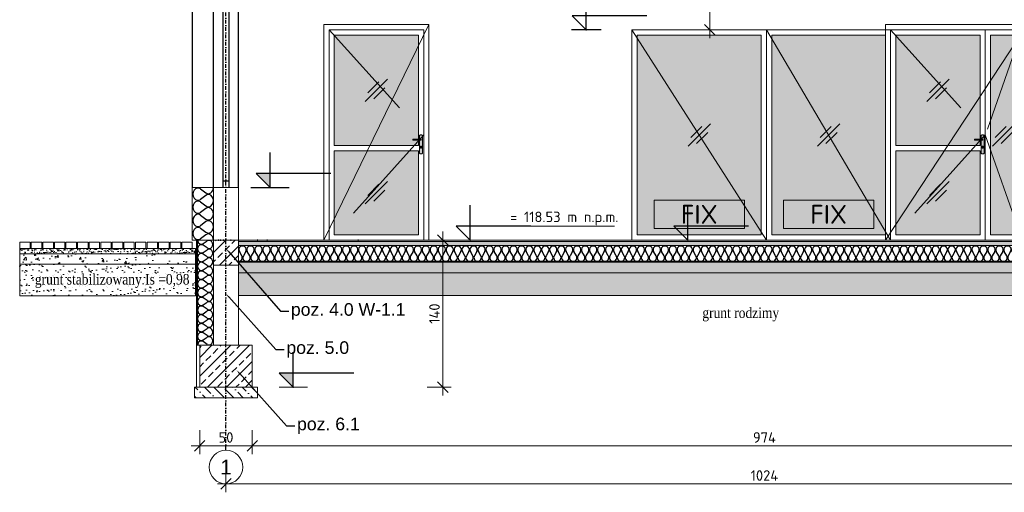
# Model space of a CAD drawing. Header units: millimetres. Extents: x 30042 to 52526, y 144 to 6858.
# Tile 18 of 28: x 41392 to 42329, y 3952 to 4401. Entities that reach past the tile are written whole.
import ezdxf
from ezdxf import colors
from ezdxf.entities.mleader import LeaderData, LeaderLine
from ezdxf.enums import TextEntityAlignment as Align
from ezdxf.math import Vec2, Vec3

# ---------------------------------------------------------------- set-up
doc = ezdxf.new("R2010")
doc.units = ezdxf.units.MM
doc.header["$LTSCALE"] = 100
for name, pattern in [('ArcadiaLine11650385385916647520', [4, 2, -2]), ('DASHED2', [9.525, 6.35, -3.175]), ('MO', [0.7, 0.35, -0.17, 0.01, -0.17])]:
    doc.linetypes.add(name, pattern=pattern)
for name, color, linetype in [('A-DRZ', 3, 'Continuous'), ('BD_itc', 1, 'Continuous'), ('BD_osm', 1, 'MO'), ('opisy', 7, 'Continuous')]:
    doc.layers.add(name, color=color, linetype=linetype)
doc.layers.add('dach', color=7, linetype='Continuous', lineweight=20, true_color=0xd60036)
for name, color, linetype, lineweight in [('elewacje', 7, 'Continuous', 9), ('sciany_wew', 7, 'Continuous', 18), ('sciany_zew', 7, 'Continuous', 35), ('stolarka', 7, 'Continuous', 5)]:
    doc.layers.add(name, color=color, linetype=linetype, lineweight=lineweight)
doc.layers.add('pomocnicza', color=6, linetype='Continuous', lineweight=20, plot=False)
doc.styles.add('BIKTS', font='bikromsw.shx', dxfattribs={"width": 0.85})
doc.styles.add('ISO', font='isocpeur.ttf')
doc.styles.add('ISOC', font='isocpeur.ttf')
doc.styles.add('R_G ISOC', font='isocpeur.ttf')
doc.styles.get("Standard").update_dxf_attribs({"font": 'arial.ttf'})
doc.dimstyles.new('Ł_B 1-50', dxfattribs={"dimtxt": 10, "dimasz": 10, "dimexe": 8, "dimexo": 1, "dimgap": 3, "dimtad": 1, "dimdec": 0, "dimrnd": 0.5, "dimzin": 1, "dimdsep": 46, "dimtxsty": 'ISO', "dimblk": 'OBLIQUE', "dimcen": 10, "dimdle": 8, "dimclrd": 256, "dimclre": 256, "dimclrt": 7, "dimadec": 0, "dimazin": 0, "dimtfac": 1, "dimtdec": 0, "dimtix": 1, "dimtmove": 0, "dimatfit": 2, "dimfxl": 15, "dimfxlon": 1, "dimlwd": -1, "dimlwe": -1, "dimarcsym": 2})
pattern_1 = [(37.5, (24468.92, -1888.923), (-0.3200063, 9.7882647), [0, -7.7216, 0, -8.636, 0, -8.255]), (7.5, (24468.92, -1888.923), (8.990466, 14.336502), [0, -4.1656, 0, -6.9596, 0, -2.667]), (327.5, (24462.672, -1888.923), (15.8198474, 0.0287437), [0, -2.54, 0, -9.144, 0, -11.938]), (317.5, (24462.672, -1888.923), (15.271129, 4.458586), [0, -1.27, 0, -5.9944, 0, -6.858])]

# ---------------------------------------------------------------- blocks, each defined once
blk = doc.blocks.new('*U162')
blk.add_lwpolyline([(484.72, 13.33), (427.08, 13.33), (427.08, 33.33)])
blk.add_lwpolyline([(427.08, 0), (427.08, 13.33), (413.74, 13.33)], close=True)
for p in [(0, 0), (427.08, 0)]:
    blk.add_point(p)
at = {"style": 'ISOC', "flags": 2}
blk.add_attdef('WYSOKOŚĆ', text='', height=10, dxfattribs=at).set_placement((429.73, 13.33), align=Align.BOTTOM_LEFT)
blk = doc.blocks.new('*U451')
h = blk.add_hatch(color=256)
h.dxf.hatch_style = 1
h.paths.add_polyline_path([(500, 349.33), (486.67, 349.33), (500, 336)])
blk.add_lwpolyline([(557.64, 349.33), (500, 349.33), (500, 369.33)])
blk.add_lwpolyline([(500, 336), (500, 349.33), (486.67, 349.33)], close=True)
for p in [(500, 336), (0, 0)]:
    blk.add_point(p)
at = {"style": 'ISOC', "flags": 2}
blk.add_attdef('WYSOKOŚĆ', text='', height=10, dxfattribs=at).set_placement((502.65, 349.33), align=Align.BOTTOM_LEFT)
blk = doc.blocks.new('*U253')
blk.add_lwpolyline([(500, 300), (500, 286.67), (486.67, 286.67)], close=True)
blk.add_lwpolyline([(557.64, 286.67), (500, 286.67), (500, 266.67)])
for p in [(500, 300), (0, 0)]:
    blk.add_point(p)
at = {"style": 'ISOC', "flags": 2}
blk.add_attdef('WYSOKOŚĆ', text='', height=10, dxfattribs=at).set_placement((502.65, 268.67), align=Align.BOTTOM_LEFT)
blk = doc.blocks.new('*U448')
h = blk.add_hatch(color=256)
h.dxf.hatch_style = 1
h.paths.add_polyline_path([(21.79, 286), (8.46, 272.67), (21.79, 272.67)])
blk.add_lwpolyline([(21.79, 286), (21.79, 272.67), (8.46, 272.67)], close=True)
blk.add_lwpolyline([(79.43, 272.67), (21.79, 272.67), (21.79, 252.67)])
for p in [(21.79, 286), (0, 0)]:
    blk.add_point(p)
at = {"style": 'ISOC', "flags": 2}
blk.add_attdef('WYSOKOŚĆ', text='', height=10, dxfattribs=at).set_placement((24.45, 254.67), align=Align.BOTTOM_LEFT)
blk = doc.blocks.new('3kreseczki szyby')
at = {"layer": 'stolarka', "lineweight": 5}
for points in [[(-10.61, -10.61), (10.61, 10.61)], [(-8.13, -2.47), (2.47, 8.13)], [(-2.47, -8.13), (8.13, 2.47)]]:
    blk.add_lwpolyline(points, dxfattribs=at)
blk = doc.blocks.new('klamka')
at = {"layer": 'stolarka'}
h = blk.add_hatch(color=250, dxfattribs=at)
h.dxf.hatch_style = 1
edge = h.paths.add_edge_path()
edge.add_line((-0.38, 13.96), (-7.88, 13.96))
edge.add_line((-7.88, 13.96), (-7.88, 13.46))
edge.add_arc((-7.38, 13.46), 0.5, 180, 270)
edge.add_line((-7.38, 12.96), (0.12, 12.96))
edge.add_line((0.12, 12.96), (0.12, 13.46))
edge.add_arc((-0.38, 13.46), 0.5, 0, 90)
h = blk.add_hatch(color=250, dxfattribs=at)
h.dxf.hatch_style = 1
h.paths.add_polyline_path([(1.5, 17, 0.414214), (0.5, 18), (-0.5, 18, 0.414214), (-1.5, 17), (-1.5, 13.96), (-0.38, 13.96, -0.414214), (0.12, 13.46), (0.12, 12.96), (-1.5, 12.96), (-1.5, 1, 0.414214), (-0.5, 0), (0.5, 0, 0.414214), (1.5, 1)])
h.paths.add_polyline_path([(-0.1, 7.49), (0.1, 7.49, -0.414214), (0.4, 7.19), (0.4, 5.79, -0.414214), (0.1, 5.49), (-0.1, 5.49, -0.414214), (-0.4, 5.79), (-0.4, 7.19, -0.414214)], flags=16)
h = blk.add_hatch(color=9, dxfattribs=at)
h.dxf.hatch_style = 1
h.paths.add_polyline_path([(0.4, 7.19, 0.414214), (0.1, 7.49), (-0.1, 7.49, 0.414214), (-0.4, 7.19), (-0.4, 5.79, 0.414214), (-0.1, 5.49), (0.1, 5.49, 0.414214), (0.4, 5.79)])
for points in [[(-0.38, 13.96), (-7.88, 13.96), (-7.88, 13.46, 0.414214), (-7.38, 12.96), (0.12, 12.96), (0.12, 13.46, 0.414214)], [(0.1, 5.49), (-0.1, 5.49, -0.414214), (-0.4, 5.79), (-0.4, 7.19, -0.414214), (-0.1, 7.49), (0.1, 7.49, -0.414214), (0.4, 7.19), (0.4, 5.79, -0.414214)]]:
    blk.add_lwpolyline(points, format="xyb", close=True, dxfattribs=at)
blk.add_lwpolyline([(-1.5, 13.96), (-1.5, 17, -0.414214), (-0.5, 18), (0.5, 18, -0.414214), (1.5, 17), (1.5, 1, -0.414214), (0.5, 0), (-0.5, 0, -0.414214), (-1.5, 1), (-1.5, 12.96)], format="xyb", dxfattribs=at)
blk = doc.blocks.new('drzwi 90x200 przeszklone')
at = {"layer": 'elewacje', "true_color": 0x7fbfff}
h = blk.add_hatch(color=151, dxfattribs=at)
h.dxf.hatch_style = 1
h.paths.add_polyline_path([(10, 195), (90, 195), (90, 90), (10, 90)])
h.paths.add_polyline_path([(10, 85), (90, 85), (90, 5), (10, 5)])
at = {"layer": 'pomocnicza'}
blk.add_lwpolyline([(100, 205), (0, 0)], dxfattribs=at)
at = {"layer": 'stolarka'}
for points in [[(0, 205), (100, 205), (100, 0), (0, 0)], [(5, 200), (95, 200), (95, 0), (5, 0)], [(10, 195), (90, 195), (90, 90), (10, 90)], [(10, 85), (90, 85), (90, 5), (10, 5)]]:
    blk.add_lwpolyline(points, close=True, dxfattribs=at)
blk.add_lwpolyline([(5, 200), (95, 200), (95, 0)], dxfattribs=at)
at = {"layer": 'stolarka', "linetype": 'ArcadiaLine11650385385916647520', "ltscale": 0.5}
blk.add_lwpolyline([(5, 200), (95, 100), (5, 0)], dxfattribs=at)
at = {"layer": 'elewacje'}
for p in [(50, 142.5), (50, 45)]:
    blk.add_blockref('3kreseczki szyby', p, dxfattribs=at)
at = {"layer": 'stolarka'}
blk.add_blockref('klamka', (92.5, 82), dxfattribs=at)
blk = doc.blocks.new('*T194')
at = {"layer": 'stolarka', "color": 0, "linetype": 'ByBlock', "lineweight": -2, "transparency": 16777216}
for p, q in [((0, 0), (85.99, 0)), ((0, 0), (0, -27)), ((85.99, 0), (85.99, -27)), ((0, -27), (85.99, -27))]:
    blk.add_line(p, q, dxfattribs=at)
at = {"layer": 'stolarka', "color": 0, "transparency": 16777216, "insert": (43, -13.5), "char_height": 18, "width": 82.9912, "attachment_point": 5, "style": 'R_G ISOC'}
blk.add_mtext('FIX', dxfattribs=at)
blk = doc.blocks.new('okno 118x200 fix')
at = {"layer": 'elewacje', "true_color": 0x7fbfff}
h = blk.add_hatch(color=151, dxfattribs=at)
h.dxf.hatch_style = 1
h.paths.add_polyline_path([(5, 195), (113, 195), (113, 5), (5, 5)])
at = {"layer": 'pomocnicza'}
blk.add_lwpolyline([(0, 200), (118, 0)], dxfattribs=at)
at = {"layer": 'stolarka'}
for points in [[(0, 200), (118, 200), (118, 0), (0, 0)], [(5, 195), (113, 195), (113, 5), (5, 5)]]:
    blk.add_lwpolyline(points, close=True, dxfattribs=at)
blk.add_blockref('*T194', (16, 38))
at = {"layer": 'elewacje'}
blk.add_blockref('3kreseczki szyby', (59, 100), dxfattribs=at)
blk = doc.blocks.new('*T196')
at = {"layer": 'stolarka', "color": 0, "linetype": 'ByBlock', "lineweight": -2, "transparency": 16777216}
for p, q in [((0, 0), (85.99, 0)), ((0, 0), (0, -27)), ((85.99, 0), (85.99, -27)), ((0, -27), (85.99, -27))]:
    blk.add_line(p, q, dxfattribs=at)
at = {"layer": 'stolarka', "color": 0, "transparency": 16777216, "insert": (43, -13.5), "char_height": 18, "width": 82.9912, "attachment_point": 5, "style": 'R_G ISOC'}
blk.add_mtext('FIX', dxfattribs=at)
blk = doc.blocks.new('okno 128x200 fix')
at = {"layer": 'elewacje', "true_color": 0x7fbfff}
h = blk.add_hatch(color=151, dxfattribs=at)
h.dxf.hatch_style = 1
h.paths.add_polyline_path([(5, 195), (123, 195), (123, 5), (5, 5)])
at = {"layer": 'pomocnicza'}
blk.add_lwpolyline([(0, 200), (128, 0)], dxfattribs=at)
at = {"layer": 'stolarka'}
for points in [[(0, 200), (128, 200), (128, 0), (0, 0)], [(5, 195), (123, 195), (123, 5), (5, 5)]]:
    blk.add_lwpolyline(points, close=True, dxfattribs=at)
blk.add_blockref('*T196', (21, 38))
at = {"layer": 'elewacje'}
blk.add_blockref('3kreseczki szyby', (64, 100), dxfattribs=at)
blk = doc.blocks.new('drzwi 135x200 białe')
at = {"layer": 'elewacje', "true_color": 0x7fbfff}
h = blk.add_hatch(color=151, dxfattribs=at)
h.dxf.hatch_style = 1
h.paths.add_polyline_path([(10, 195), (90, 195), (90, 90), (10, 90)])
h.paths.add_polyline_path([(100, 195), (125, 195), (125, 5), (100, 5)])
h.paths.add_polyline_path([(10, 85), (90, 85), (90, 5), (10, 5)])
at = {"layer": 'pomocnicza'}
blk.add_lwpolyline([(135, 205), (0, 0)], dxfattribs=at)
at = {"layer": 'stolarka'}
for points in [[(0, 205), (135, 205), (135, 0), (0, 0)], [(5, 200), (95, 200), (95, 0), (5, 0)], [(95, 200), (130, 200), (130, 0), (95, 0)], [(10, 195), (90, 195), (90, 90), (10, 90)], [(100, 195), (125, 195), (125, 5), (100, 5)], [(10, 85), (90, 85), (90, 5), (10, 5)]]:
    blk.add_lwpolyline(points, close=True, dxfattribs=at)
blk.add_lwpolyline([(5, 200), (95, 200), (95, 0)], dxfattribs=at)
at = {"layer": 'stolarka', "linetype": 'ArcadiaLine11650385385916647520', "ltscale": 0.5}
for points in [[(5, 200), (95, 100), (5, 0)], [(130, 200), (95, 100), (130, 0)]]:
    blk.add_lwpolyline(points, dxfattribs=at)
at = {"layer": 'elewacje'}
for p in [(50, 142.5), (112.5, 100), (50, 45)]:
    blk.add_blockref('3kreseczki szyby', p, dxfattribs=at)
at = {"layer": 'stolarka'}
blk.add_blockref('klamka', (92.5, 82), dxfattribs=at)
blk = doc.blocks.new('*U680')
blk.add_lwpolyline([(557.64, 707.29), (500, 707.29), (500, 727.29)])
blk.add_lwpolyline([(500, 693.96), (500, 707.29), (486.67, 707.29)], close=True)
for p in [(500, 693.96), (0, 0)]:
    blk.add_point(p)
at = {"style": 'ISOC', "flags": 2}
blk.add_attdef('WYSOKOŚĆ', text='', height=10, dxfattribs=at).set_placement((502.65, 707.29), align=Align.BOTTOM_LEFT)
blk = doc.blocks.new('*U257')
blk.add_lwpolyline([(277.8, 13.33), (220.16, 13.33), (220.16, 33.33)])
blk.add_lwpolyline([(220.16, 0), (220.16, 13.33), (206.82, 13.33)], close=True)
for p in [(0, 0), (220.16, 0)]:
    blk.add_point(p)
at = {"style": 'ISOC', "flags": 2}
blk.add_attdef('WYSOKOŚĆ', text='', height=10, dxfattribs=at).set_placement((222.81, 13.33), align=Align.BOTTOM_LEFT)
blk = doc.blocks.new('IZ-OC2')
blk.add_lwpolyline([(0, 0, 0.579795), (0.202, 0.353), (0.048, 0.616, -1.746806), (0.452, 0.616), (0.298, 0.353, 1.746806), (0.702, 0.353), (0.548, 0.616, -1.746806), (0.952, 0.616), (0.798, 0.353, 0.579795), (1, 0)], format="xyb")
blk = doc.blocks.new('*U450')
h = blk.add_hatch(color=256)
h.dxf.hatch_style = 1
h.paths.add_polyline_path([(362.13, 505.92), (375.46, 505.92), (375.46, 519.25)])
blk.add_lwpolyline([(375.46, 519.25), (375.46, 505.92), (362.13, 505.92)], close=True)
blk.add_lwpolyline([(433.1, 505.92), (375.46, 505.92), (375.46, 485.92)])
for p in [(375.46, 519.25), (0, 0)]:
    blk.add_point(p)
at = {"style": 'ISOC', "flags": 2}
blk.add_attdef('WYSOKOŚĆ', text='', height=10, dxfattribs=at).set_placement((378.12, 487.92), align=Align.BOTTOM_LEFT)
blk = doc.blocks.new('*U452')
h = blk.add_hatch(color=256)
h.dxf.hatch_style = 1
h.paths.add_polyline_path([(49.14, 63.33), (35.81, 63.33), (49.14, 50)])
blk.add_lwpolyline([(106.78, 63.33), (49.14, 63.33), (49.14, 83.33)])
blk.add_lwpolyline([(49.14, 50), (49.14, 63.33), (35.81, 63.33)], close=True)
for p in [(49.14, 50), (0, 0)]:
    blk.add_point(p)
at = {"style": 'ISOC', "flags": 2}
blk.add_attdef('WYSOKOŚĆ', text='', height=10, dxfattribs=at).set_placement((51.8, 63.33), align=Align.BOTTOM_LEFT)
blk = doc.blocks.new('*U453')
h = blk.add_hatch(color=256)
h.dxf.hatch_style = 1
h.paths.add_polyline_path([(519.21, 312), (505.88, 298.67), (519.21, 298.67)])
blk.add_lwpolyline([(519.21, 312), (519.21, 298.67), (505.88, 298.67)], close=True)
blk.add_lwpolyline([(576.85, 298.67), (519.21, 298.67), (519.21, 278.67)])
for p in [(519.21, 312), (0, 0)]:
    blk.add_point(p)
at = {"style": 'ISOC', "flags": 2}
blk.add_attdef('WYSOKOŚĆ', text='', height=10, dxfattribs=at).set_placement((521.86, 280.67), align=Align.BOTTOM_LEFT)
blk = doc.blocks.new('*U454')
blk.add_point((0, 0))
at = {"style": 'ISOC', "flags": 2}
blk.add_attdef('WYSOKOŚĆ', text='', height=10, dxfattribs=at).set_placement((988.58, 378.9), align=Align.BOTTOM_LEFT)
blk = doc.blocks.new('*U455')
h = blk.add_hatch(color=256)
h.dxf.hatch_style = 1
h.paths.add_polyline_path([(623.81, 570.58), (637.14, 570.58), (637.14, 557.25)])
blk.add_lwpolyline([(694.78, 570.58), (637.14, 570.58), (637.14, 590.58)])
blk.add_lwpolyline([(637.14, 557.25), (637.14, 570.58), (623.81, 570.58)], close=True)
for p in [(637.14, 557.25), (0, 0)]:
    blk.add_point(p)
at = {"style": 'ISOC', "flags": 2}
blk.add_attdef('WYSOKOŚĆ', text='', height=10, dxfattribs=at).set_placement((639.8, 570.58), align=Align.BOTTOM_LEFT)
blk = doc.blocks.new('*U499')
blk.add_lwpolyline([(405.5, 213.33), (347.86, 213.33), (347.86, 233.33)])
blk.add_lwpolyline([(347.86, 200), (347.86, 213.33), (334.53, 213.33)], close=True)
for p in [(347.86, 200), (0, 0)]:
    blk.add_point(p)
at = {"style": 'ISOC', "flags": 2}
blk.add_attdef('WYSOKOŚĆ', text='', height=10, dxfattribs=at).set_placement((350.52, 213.33), align=Align.BOTTOM_LEFT)
blk = doc.blocks.new('_Oblique')
at = {"color": 0, "linetype": 'ByBlock', "lineweight": -2}
blk.add_line((-0.5, -0.5), (0.5, 0.5), dxfattribs=at)
blk = doc.blocks.new('*D500')
at = {"layer": 'Defpoints', "color": 0, "transparency": 16777216}
for p in [(41974.61, 4503.59), (42048.64, 4503.59), (41974.61, 4391.59)]:
    blk.add_point(p, dxfattribs=at)
at = {"layer": 'sciany_wew', "transparency": 16777216}
for p, q in [((42033.64, 4503.59), (42056.64, 4503.59)), ((42048.64, 4383.59), (42048.64, 4511.59)), ((42033.64, 4391.59), (42056.64, 4391.59))]:
    blk.add_line(p, q, dxfattribs=at)
at = {"layer": 'sciany_wew', "transparency": 16777216, "xscale": 10, "yscale": 10, "zscale": 10}
for p, rotation in [((42048.64, 4503.59), 90), ((42048.64, 4391.59), 270)]:
    blk.add_blockref('_Oblique', p, dxfattribs=dict(at, rotation=rotation))
at = {"layer": 'sciany_wew', "color": 7, "transparency": 16777216, "insert": (42040.64, 4447.59), "char_height": 10, "attachment_point": 5, "rotation": 90, "style": 'ISO'}
blk.add_mtext('112', dxfattribs=at)
blk = doc.blocks.new('*D565')
at = {"layer": 'Defpoints', "color": 0, "transparency": 16777216}
for p in [(41600.61, 4191.59), (41623.61, 4051.59), (41794.84, 4051.59)]:
    blk.add_point(p, dxfattribs=at)
at = {"layer": 'sciany_wew', "transparency": 16777216}
for p, q in [((41794.84, 4199.59), (41794.84, 4043.59)), ((41779.84, 4191.59), (41802.84, 4191.59)), ((41779.84, 4051.59), (41802.84, 4051.59))]:
    blk.add_line(p, q, dxfattribs=at)
at = {"layer": 'sciany_wew', "transparency": 16777216, "xscale": 10, "yscale": 10, "zscale": 10}
for p, rotation in [((41794.84, 4191.59), 90), ((41794.84, 4051.59), 270)]:
    blk.add_blockref('_Oblique', p, dxfattribs=dict(at, rotation=rotation))
at = {"layer": 'sciany_wew', "color": 7, "transparency": 16777216, "insert": (41786.84, 4121.59), "char_height": 10, "attachment_point": 5, "rotation": 90, "style": 'ISO'}
blk.add_mtext('140', dxfattribs=at)
blk = doc.blocks.new('*U566')
h = blk.add_hatch(color=256)
h.dxf.hatch_style = 1
h.paths.add_polyline_path([(-786.43, -126.67), (-799.77, -126.67), (-786.43, -140)])
blk.add_lwpolyline([(-728.79, -126.67), (-786.43, -126.67), (-786.43, -106.67)])
blk.add_lwpolyline([(-786.43, -140), (-786.43, -126.67), (-799.77, -126.67)], close=True)
for p in [(0, 0), (-786.43, -140)]:
    blk.add_point(p)
at = {"style": 'ISOC', "flags": 2}
blk.add_attdef('WYSOKOŚĆ', text='', height=10, dxfattribs=at).set_placement((-783.78, -126.67), align=Align.BOTTOM_LEFT)
blk = doc.blocks.new('*D624')
at = {"layer": 'Defpoints', "color": 0, "transparency": 16777216}
for p in [(41588.61, 4051.59), (42612.61, 4051.59), (42612.61, 3959.59)]:
    blk.add_point(p, dxfattribs=at)
at = {"layer": 'sciany_wew', "transparency": 16777216}
for p, q in [((41588.61, 3974.59), (41588.61, 3951.59)), ((42612.61, 3974.59), (42612.61, 3951.59)), ((41580.61, 3959.59), (42620.61, 3959.59))]:
    blk.add_line(p, q, dxfattribs=at)
at = {"layer": 'sciany_wew', "transparency": 16777216, "xscale": 10, "yscale": 10, "zscale": 10, "rotation": 180}
blk.add_blockref('_Oblique', (41588.61, 3959.59), dxfattribs=at)
at = {"layer": 'sciany_wew', "transparency": 16777216, "xscale": 10, "yscale": 10, "zscale": 10}
blk.add_blockref('_Oblique', (42612.61, 3959.59), dxfattribs=at)
at = {"layer": 'sciany_wew', "color": 7, "transparency": 16777216, "insert": (42100.61, 3967.59), "char_height": 10, "attachment_point": 5, "style": 'ISO'}
blk.add_mtext('1024', dxfattribs=at)
blk = doc.blocks.new('*D625')
at = {"layer": 'Defpoints', "color": 0, "transparency": 16777216}
for p in [(41563.61, 4051.59), (41613.61, 4051.59), (41613.61, 3995.82)]:
    blk.add_point(p, dxfattribs=at)
at = {"layer": 'sciany_wew', "transparency": 16777216}
for p, q in [((41563.61, 4010.82), (41563.61, 3987.82)), ((41613.61, 4010.82), (41613.61, 3987.82)), ((41555.61, 3995.82), (41621.61, 3995.82))]:
    blk.add_line(p, q, dxfattribs=at)
at = {"layer": 'sciany_wew', "transparency": 16777216, "xscale": 10, "yscale": 10, "zscale": 10, "rotation": 180}
blk.add_blockref('_Oblique', (41563.61, 3995.82), dxfattribs=at)
at = {"layer": 'sciany_wew', "transparency": 16777216, "xscale": 10, "yscale": 10, "zscale": 10}
blk.add_blockref('_Oblique', (41613.61, 3995.82), dxfattribs=at)
at = {"layer": 'sciany_wew', "color": 7, "transparency": 16777216, "insert": (41588.61, 4003.82), "char_height": 10, "attachment_point": 5, "style": 'ISO'}
blk.add_mtext('50', dxfattribs=at)
blk = doc.blocks.new('*D626')
at = {"layer": 'Defpoints', "color": 0, "transparency": 16777216}
for p in [(41613.61, 4051.59), (42587.61, 4051.59), (42587.61, 3995.82)]:
    blk.add_point(p, dxfattribs=at)
at = {"layer": 'sciany_wew', "transparency": 16777216}
for p, q in [((41613.61, 4010.82), (41613.61, 3987.82)), ((42587.61, 4010.82), (42587.61, 3987.82)), ((41605.61, 3995.82), (42595.61, 3995.82))]:
    blk.add_line(p, q, dxfattribs=at)
at = {"layer": 'sciany_wew', "transparency": 16777216, "xscale": 10, "yscale": 10, "zscale": 10, "rotation": 180}
blk.add_blockref('_Oblique', (41613.61, 3995.82), dxfattribs=at)
at = {"layer": 'sciany_wew', "transparency": 16777216, "xscale": 10, "yscale": 10, "zscale": 10}
blk.add_blockref('_Oblique', (42587.61, 3995.82), dxfattribs=at)
at = {"layer": 'sciany_wew', "color": 7, "transparency": 16777216, "insert": (42100.61, 4003.82), "char_height": 10, "attachment_point": 5, "style": 'ISO'}
blk.add_mtext('974', dxfattribs=at)
blk = doc.blocks.new('*U685')
h = blk.add_hatch(color=256)
h.dxf.hatch_style = 1
h.paths.add_polyline_path([(-74.17, 318.33), (-60.83, 318.33), (-60.83, 305)])
blk.add_lwpolyline([(-3.19, 318.33), (-60.83, 318.33), (-60.83, 338.33)])
blk.add_lwpolyline([(-60.83, 305), (-60.83, 318.33), (-74.17, 318.33)], close=True)
for p in [(-60.83, 305), (0, 0)]:
    blk.add_point(p)
at = {"style": 'ISOC', "flags": 2}
blk.add_attdef('WYSOKOŚĆ', text='', height=10, dxfattribs=at).set_placement((-58.18, 318.33), align=Align.BOTTOM_LEFT)

msp = doc.modelspace()

# ---------------------------------------------------------------- hatches: boundary and pattern name
at = {"layer": 'sciany_wew'}
h = msp.add_hatch(dxfattribs=at)
h.set_pattern_fill('ANSI33', color=256, scale=2, style=0)
h.set_pattern_definition([(45, (734.108, 156.33), (-8.980256, 8.980256), []), (45, (743.088, 156.33), (-8.980256, 8.980256), [6.35, -3.175])])
h.paths.add_polyline_path([(41576.61, 4167.59), (41600.61, 4167.59), (41600.61, 4191.59), (41576.61, 4191.59)])
h = msp.add_hatch(dxfattribs=at)
h.set_pattern_fill('ANSI33', color=256, scale=2, style=0)
h.paths.add_polyline_path([(41563.61, 4051.59), (41613.61, 4051.59), (41613.61, 4091.59), (41563.61, 4091.59)])
h = msp.add_hatch(dxfattribs=at)
h.set_pattern_fill('ANSI36', color=256, scale=2, angle=90, style=0)
h.paths.add_polyline_path([(41558.61, 4041.59), (41618.61, 4041.59), (41618.61, 4051.59), (41558.61, 4051.59)])
at = {"layer": 'sciany_zew', "lineweight": 5}
h = msp.add_hatch(dxfattribs=at)
h.set_pattern_fill('ANSI36', color=256, style=0)
h.set_pattern_definition([(45, (10431.4953, 1359.7747), (1.68379802, 6.17392608), [7.9375, -1.5875, 0, -1.5875])])
h.paths.add_polyline_path([(41600.61, 4190.39), (42600.61, 4190.39), (42600.61, 4186.39), (41600.61, 4186.39)])
h = msp.add_hatch(dxfattribs=at)
h.set_pattern_fill('AR-SAND', color=256, scale=0.75, style=0)
h.set_pattern_definition([(37.5, (9937.5027, 1357.7747), (-0.14173506, 4.33535348), [0, -3.42, 0, -3.825, 0, -3.65625]), (7.5, (9937.5027, 1357.775), (3.9819976, 6.3498286), [0, -1.845, 0, -3.0825, 0, -1.18125]), (327.5, (9934.735, 1357.7747), (7.0068192, 0.01273287), [0, -1.125, 0, -4.05, 0, -5.2875]), (317.5, (9934.735, 1357.775), (6.7637849, 1.97477), [0, -0.5625, 0, -2.655, 0, -3.0375])])
h.paths.add_polyline_path([(41559.61, 4183.59), (41392.47, 4183.59), (41392.47, 4178.59), (41559.61, 4178.59)])
h = msp.add_hatch(dxfattribs=at)
h.set_pattern_fill('AR-CONC', color=256, style=0)
h.set_pattern_definition([(50, (9937.503, 1357.775), (21.517849, -1.882537), [2.25, -24.75]), (355, (9937.503, 1357.775), (-4.162544, 22.565759), [1.8, -19.8]), (100.451, (9939.296, 1357.618), (17.355417, 20.683103), [1.91221, -21.0343]), (46.1842, (9937.503, 1363.775), (32.017229, -4.965535), [3.375, -37.125]), (96.6356, (9940.17, 1363.36), (28.039933, 29.2235), [2.86831, -31.5514]), (351.184, (9937.503, 1363.775), (28.03992, 29.22351), [2.7, -29.7]), (21, (9940.503, 1362.275), (17.907263, -12.078564), [2.25, -24.75]), (326, (9940.503, 1362.275), (7.299454, 21.754499), [1.8, -19.8]), (71.4514, (9941.995, 1361.268), (25.20669, 9.675952), [1.91221, -21.0343]), (37.5, (9937.503, 1357.775), (0.3647957, 9.9868156), [0, -19.56, 0, -20.1, 0, -19.875]), (7.5, (9937.503, 1357.775), (7.892086, 11.8323514), [0, -11.46, 0, -19.11, 0, -7.575]), (327.5, (9930.813, 1357.775), (16.014673, -0.6766462), [0, -7.5, 0, -23.4, 0, -31.05]), (317.5, (9927.813, 1357.775), (17.495585, 3.0031495), [0, -9.75, 0, -15.54, 0, -22.05])])
h.paths.add_polyline_path([(41559.61, 4178.59), (41392.47, 4178.59), (41392.47, 4168.59), (41559.61, 4168.59)])
h = msp.add_hatch(dxfattribs=at)
h.set_pattern_fill('AR-SAND', color=2, scale=0.2, style=0)
h.set_pattern_definition(pattern_1)
h.paths.add_polyline_path([(41559.61, 4168.48), (41392.47, 4168.59), (41392.47, 4138.59), (41559.61, 4138.59)])
h = msp.add_hatch(dxfattribs=at)
h.set_pattern_fill('ANSI36', color=256, scale=2, style=0)
h.set_pattern_definition([(45, (10431.495, 1356.775), (3.367596, 12.3478522), [15.875, -3.175, 0, -3.175])])
h.paths.add_polyline_path([(41600.61, 4170.51), (42600.61, 4170.51), (42600.61, 4160.51), (41600.61, 4160.51)])
h = msp.add_hatch(dxfattribs=at)
h.set_pattern_fill('AR-SAND', color=2, scale=0.2, style=0)
h.set_pattern_definition(pattern_1)
h.paths.add_polyline_path([(41600.61, 4160.51), (42600.61, 4160.51), (42600.61, 4138.71), (41600.61, 4138.71)])

# ---------------------------------------------------------------- linework, layer by layer
for p, q in [((41556.61, 4477.59), (41556.61, 4241.59)), ((41612.24, 4241.59), (41648.83, 4241.59))]:
    msp.add_line(p, q)
at = {"color": 3}
msp.add_line((41945.21, 4391.59), (41917.13, 4391.59), dxfattribs=at)
at = {"color": 4, "linetype": 'DASHED2', "lineweight": 5, "ltscale": 0.5}
for p, q in [((41560.61, 4191.59), (41560.61, 4051.59)), ((42600.61, 4170.81), (41600.61, 4170.81))]:
    msp.add_line(p, q, dxfattribs=at)
at = {"lineweight": 5}
msp.add_line((41392.85, 4183.59), (41556.61, 4183.59), dxfattribs=at)
at = {"color": 4, "linetype": 'DASHED2', "lineweight": 5}
msp.add_line((42600.61, 4171.12), (41600.61, 4171.12), dxfattribs=at)
at = {"layer": 'A-DRZ', "color": 1}
for points in [[(41576.61, 4241.59), (41576.61, 4477.59)], [(41600.61, 4241.59), (41600.61, 4477.59)]]:
    msp.add_lwpolyline(points, dxfattribs=at)
at = {"layer": 'A-DRZ'}
for points in [[(41591.5, 4241.59), (41591.5, 4477.59), (41585.5, 4477.59), (41585.5, 4241.59)], [(41591.5, 4247.59), (41585.5, 4247.59)]]:
    msp.add_lwpolyline(points, dxfattribs=at)
at = {"layer": 'BD_osm', "ltscale": 0.1}
msp.add_lwpolyline([(41588.61, 3991.59), (41588.61, 4841.59)], dxfattribs=at)
at = {"layer": 'opisy', "lineweight": 5}
msp.add_circle((41588.61, 3975.59), 16, dxfattribs=at)
at = {"layer": 'sciany_wew'}
msp.add_line((41563.61, 4091.59), (41560.61, 4091.59), dxfattribs=at)
for points in [[(41576.61, 4191.59), (41556.61, 4191.59), (41556.61, 4241.59)], [(41600.61, 4191.59), (41600.61, 4241.59), (41556.61, 4241.59)], [(42600.61, 4191.59), (41600.61, 4191.59)], [(41639.14, 4051.59), (41665.98, 4051.59)]]:
    msp.add_lwpolyline(points, dxfattribs=at)
at = {"layer": 'sciany_wew', "lineweight": 5}
for points in [[(41576.61, 4241.59), (41576.61, 4191.59), (41600.61, 4191.59)], [(41600.61, 4191.59), (41600.61, 4241.59)], [(41561.61, 4191.59), (41561.61, 4091.59)], [(41600.61, 4091.59), (41600.61, 4191.59), (41576.61, 4191.59), (41576.61, 4091.59)]]:
    msp.add_lwpolyline(points, dxfattribs=at)
at = {"layer": 'sciany_wew'}
for points in [[(41576.61, 4167.59), (41600.61, 4167.59), (41600.61, 4191.59), (41576.61, 4191.59)], [(41563.61, 4051.59), (41613.61, 4051.59), (41613.61, 4091.59), (41563.61, 4091.59)], [(41558.61, 4041.59), (41618.61, 4041.59), (41618.61, 4051.59), (41558.61, 4051.59)]]:
    msp.add_lwpolyline(points, close=True, dxfattribs=at)
at = {"layer": 'sciany_zew', "lineweight": 5}
msp.add_line((41878.4, 4204.92), (41958.15, 4204.92), dxfattribs=at)
for points in [[(41402.47, 4183.59), (41392.47, 4183.59), (41392.47, 4189.59), (41402.47, 4189.59)], [(41413.47, 4183.59), (41403.47, 4183.59), (41403.47, 4189.59), (41413.47, 4189.59)], [(41424.47, 4183.59), (41414.47, 4183.59), (41414.47, 4189.59), (41424.47, 4189.59)], [(41435.47, 4183.59), (41425.47, 4183.59), (41425.47, 4189.59), (41435.47, 4189.59)], [(41446.47, 4183.59), (41436.47, 4183.59), (41436.47, 4189.59), (41446.47, 4189.59)], [(41457.47, 4183.59), (41447.47, 4183.59), (41447.47, 4189.59), (41457.47, 4189.59)], [(41468.47, 4183.59), (41458.47, 4183.59), (41458.47, 4189.59), (41468.47, 4189.59)], [(41479.47, 4183.59), (41469.47, 4183.59), (41469.47, 4189.59), (41479.47, 4189.59)], [(41490.47, 4183.59), (41480.47, 4183.59), (41480.47, 4189.59), (41490.47, 4189.59)], [(41501.47, 4183.59), (41491.47, 4183.59), (41491.47, 4189.59), (41501.47, 4189.59)], [(41512.47, 4183.59), (41502.47, 4183.59), (41502.47, 4189.59), (41512.47, 4189.59)], [(41523.61, 4183.59), (41513.61, 4183.59), (41513.61, 4189.59), (41523.61, 4189.59)], [(41534.61, 4183.59), (41524.61, 4183.59), (41524.61, 4189.59), (41534.61, 4189.59)], [(41545.61, 4183.59), (41535.61, 4183.59), (41535.61, 4189.59), (41545.61, 4189.59)], [(41556.61, 4183.59), (41546.61, 4183.59), (41546.61, 4189.59), (41556.61, 4189.59)], [(41600.61, 4190.39), (42600.61, 4190.39), (42600.61, 4186.39), (41600.61, 4186.39)], [(41600.61, 4186.39), (42600.61, 4186.39), (42600.61, 4171.39), (41600.61, 4171.39)], [(41559.61, 4183.59), (41392.47, 4183.59), (41392.47, 4178.59), (41559.61, 4178.59)], [(41559.61, 4178.59), (41392.47, 4178.59), (41392.47, 4168.59), (41559.61, 4168.59)], [(41559.61, 4168.48), (41392.47, 4168.59), (41392.47, 4138.59), (41559.61, 4138.59)], [(41600.61, 4170.51), (42600.61, 4170.51), (42600.61, 4160.51), (41600.61, 4160.51)], [(41600.61, 4160.51), (42600.61, 4160.51), (42600.61, 4138.71), (41600.61, 4138.71)]]:
    msp.add_lwpolyline(points, close=True, dxfattribs=at)

# ---------------------------------------------------------------- block references
at = {"lineweight": 5}
for name, p in [('*U680', (41600.61, 4191.59)), ('*U455', (41593.26, 4191.59)), ('*U450', (41714.2, 4191.59)), ('*U454', (41618.68, 4191.59)), ('*U451', (41600.61, 4191.59)), ('*U685', (41586.34, 4191.59)), ('*U453', (41627.73, 4191.59)), ('*U253', (41600.61, 4191.59)), ('*U448', (41600.61, 4191.59)), ('*U499', (41583.31, 4191.59)), ('*U452', (41581.39, 4191.59)), ('*U162', (41600.61, 4191.59)), ('*U162', (41600.61, 4191.59)), ('*U162', (41600.61, 4191.59)), ('*U162', (41600.61, 4191.59)), ('*U162', (41600.61, 4191.59)), ('*U257', (41600.61, 4191.59))]:
    msp.add_blockref(name, p, dxfattribs=at)
msp.add_blockref('*U566', (42438.99, 4191.59))
at = {"layer": 'BD_itc', "row_count": 1, "row_spacing": 0}
for p, xscale, yscale, zscale, rotation, column_count, column_spacing in [((41576.61, 4191.59), 25, 20, 25, 90, 2, 25), ((41561.61, 4191.59), 16.66666584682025, 15, 16.66666584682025, 270.0000016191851, 6, 16.66666584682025)]:
    msp.add_blockref('IZ-OC2', p, dxfattribs=dict(at, xscale=xscale, yscale=yscale, zscale=zscale, rotation=rotation, column_count=column_count, column_spacing=column_spacing))
at = {"layer": 'BD_itc', "xscale": 15.15151515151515, "yscale": 15, "zscale": 15.15151515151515, "row_count": 1, "column_count": 66, "row_spacing": 0, "column_spacing": 15.15151515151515}
msp.add_blockref('IZ-OC2', (41600.61, 4171.39), dxfattribs=at)
at = {"layer": 'dach'}
msp.add_blockref('drzwi 90x200 przeszklone', (41681.61, 4191.59), dxfattribs=at)
at = {"layer": 'sciany_wew'}
for name, p in [('okno 128x200 fix', (41974.61, 4191.59)), ('okno 118x200 fix', (42102.61, 4191.59)), ('drzwi 135x200 białe', (42215.61, 4191.59))]:
    msp.add_blockref(name, p, dxfattribs=at)

# ---------------------------------------------------------------- texts
at = {"layer": 'opisy', "lineweight": 5, "insert": (41588.61, 3975.59), "char_height": 14, "attachment_point": 5}
msp.add_mtext_dynamic_manual_height_columns('1', width=22.5475, gutter_width=70, heights=[0], dxfattribs=at)
at = {"layer": 'sciany_zew', "lineweight": 5, "char_height": 10, "attachment_point": 1}
for s, insert, width, style in [(' = 118.53 m n.p.m.', (41852.41, 4218.66), 120.3775, 'ISO'), ('{\\fTimes New Roman|b0|i0|c238|p18;grunt stabilizowany Is =0,98}', (41406.93, 4159.3), 168.7937, 'BIKTS'), ('{\\fTimes New Roman|b0|i0|c238|p18;grunt rodzimy}', (42041.55, 4127.47), 120.3775, 'BIKTS')]:
    msp.add_mtext(s, dxfattribs=dict(at, insert=insert, width=width, style=style))

# ---------------------------------------------------------------- dimensions: what is measured, and where the dimension line sits
at = {"layer": 'sciany_wew'}
for base, p1, p2, picture, middle in [((42048.64, 4503.59), (41974.61, 4391.59), (41974.61, 4503.59), '*D500', (42040.64, 4447.59)), ((41794.84, 4051.59), (41600.61, 4191.59), (41623.61, 4051.59), '*D565', (41786.84, 4121.59))]:
    dim = msp.add_linear_dim(base=base, p1=p1, p2=p2, angle=90, dimstyle='Ł_B 1-50', override={"dimblk": 'Oblique'}, dxfattribs=at)
    dim.commit()
    dim.dimension.update_dxf_attribs({"geometry": picture, "text_midpoint": middle})
for base, p1, p2, picture, middle in [((41613.61, 3995.82), (41563.61, 4051.59), (41613.61, 4051.59), '*D625', (41588.61, 4003.82)), ((42612.61, 3959.59), (41588.61, 4051.59), (42612.61, 4051.59), '*D624', (42100.61, 3967.59)), ((42587.61, 3995.82), (41613.61, 4051.59), (42587.61, 4051.59), '*D626', (42100.61, 4003.82))]:
    dim = msp.add_linear_dim(base=base, p1=p1, p2=p2, dimstyle='Ł_B 1-50', dxfattribs=at)
    dim.commit()
    dim.dimension.update_dxf_attribs({"geometry": picture, "text_midpoint": middle})

# ---------------------------------------------------------------- leaders
ml = msp.add_multileader_mtext('Standard')
ml.set_content('poz. 4.0 W-1.1', color=256)
ml.set_leader_properties()
ml.build(insert=Vec2(0, 0))
ctx = ml.context
ctx.base_point, ctx.char_height, ctx.plane_origin = Vec3(41648.33, 4123.92), 12, Vec3(41604.57, 4062.52)
notes = []
notes.append((ctx, [(0, (1, 1, 0), (41640.33, 4123.92), (1, 0), 8, [(0, [(41588.61, 4183.56)], 0, [])])]))
ctx.mtext.insert, ctx.mtext.flow_direction = Vec3(41650.33, 4131.59), 5
at = {"color": 3}
ml = msp.add_multileader_mtext('Standard', dxfattribs=at)
ml.set_content('poz. 5.0', color=3)
ml.set_leader_properties()
ml.build(insert=Vec2(0, 0))
ctx = ml.context
ctx.base_point, ctx.char_height, ctx.plane_origin = Vec3(41644.08, 4087.62), 12, Vec3(41588.43, 4002.62)
notes.append((ctx, [(0, (1, 1, 0), (41636.08, 4087.62), (1, 0), 8, [(0, [(41588.61, 4140.44)], 0, [])])]))
ctx.mtext.insert, ctx.mtext.flow_direction = Vec3(41646.08, 4095.29), 5
ml = msp.add_multileader_mtext('Standard', dxfattribs=at)
ml.set_content('poz. 6.1', color=3)
ml.set_leader_properties()
ml.build(insert=Vec2(0, 0))
ctx = ml.context
ctx.base_point, ctx.char_height, ctx.plane_origin = Vec3(41654.18, 4014.99), 12, Vec3(41598.53, 3929.99)
notes.append((ctx, [(0, (1, 1, 0), (41646.18, 4014.99), (1, 0), 8, [(0, [(41598.7, 4067.8)], 0, [])])]))
ctx.mtext.insert, ctx.mtext.flow_direction = Vec3(41656.18, 4022.65), 5
for ctx, leaders in notes:
    for number, flags, end, landing, length, lines in leaders:
        leader = LeaderData()
        leader.index, (leader.has_last_leader_line, leader.has_dogleg_vector, leader.attachment_direction) = number, flags
        leader.last_leader_point, leader.dogleg_vector, leader.dogleg_length = Vec3(end), Vec3(landing), length
        for number, points, colour, breaks in lines:
            line = LeaderLine()
            line.index, line.vertices, line.color, line.breaks = number, Vec3.list(points), colors.encode_raw_color(colour), breaks
            leader.lines.append(line)
        ctx.leaders.append(leader)

doc.saveas('drawing.dxf')
